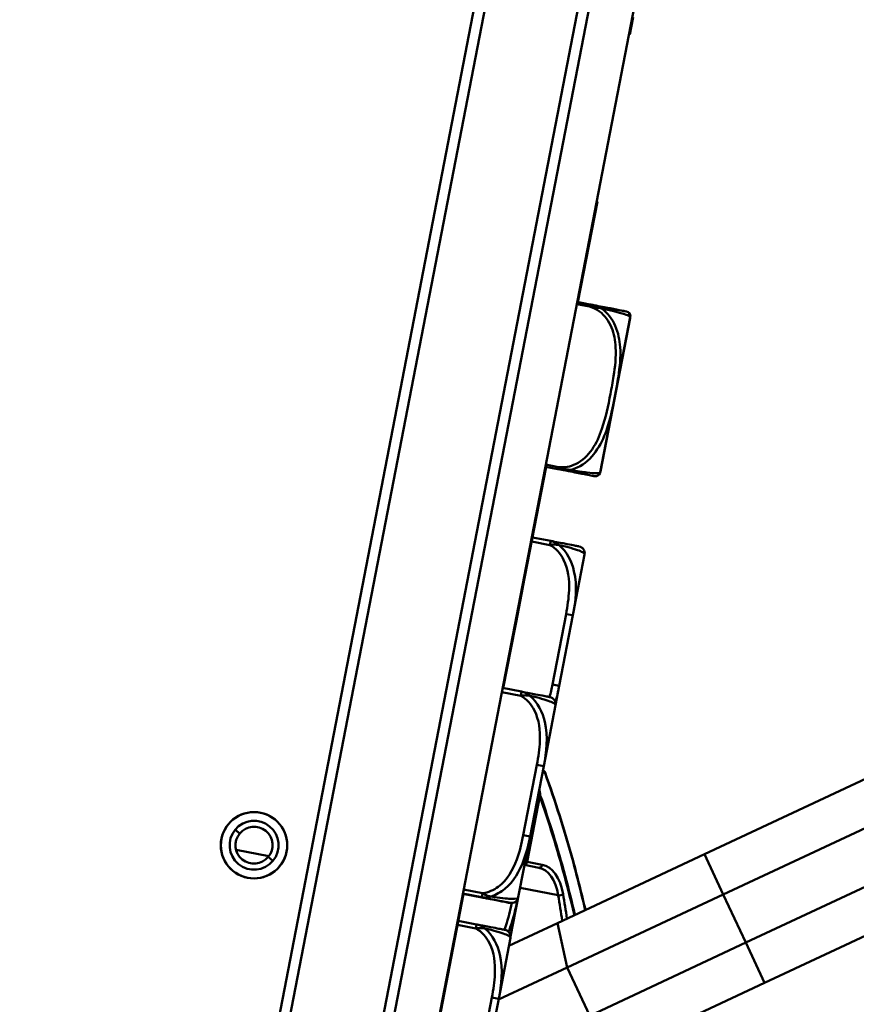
# Model space of a CAD drawing. Header units: inches. Extents: x 0.8 to 72.9, y -5.1 to 48.7.
# Tile 8 of 237: x 16.3 to 18.7, y 11 to 13.7. Entities that reach past the tile are written whole.
import ezdxf

# ---------------------------------------------------------------- set-up
doc = ezdxf.new("R2010")
doc.units = ezdxf.units.IN
doc.header["$MEASUREMENT"] = 0
for name, color, linetype, lineweight in [('Dimensions(ROSSANSI)', 7, 'Continuous', 25), ('Visible Edges(ROSSANSI)', 7, 'Continuous', 50), ('Visible Tangent Edges(ROSSANSI)', 7, 'Continuous', 50)]:
    doc.layers.add(name, color=color, linetype=linetype, lineweight=lineweight)
doc.styles.add('DEFAULT-ROSSANSI', font='arial.ttf')
doc.dimstyles.new('DEFAULT-ROSSANSI', dxfattribs={"dimtxt": 1, "dimasz": 0.098425, "dimexe": 0.125, "dimexo": 0.0625, "dimgap": 0.031496, "dimtad": 0, "dimtih": 1, "dimtoh": 1, "dimrnd": 1e-08, "dimzin": 0, "dimdsep": 46, "dimtxsty": 'DEFAULT-ROSSANSI', "dimcen": 0.09, "dimdle": 0.393701, "dimclrd": 7, "dimclre": 7, "dimclrt": 179, "dimadec": 0, "dimazin": 0, "dimtfac": 1, "dimtofl": 0, "dimtmove": 0, "dimatfit": 3, "dimfxl": 1, "dimtolj": 1, "dimtzin": 0, "dimlwd": 25, "dimlwe": 25, "dimarcsym": 0})

# ---------------------------------------------------------------- blocks, each defined once
blk = doc.blocks.new('*D6')
at = {"layer": 'Defpoints', "color": 0}
for p in [(14.5912, 23.6863), (11.2715, 7.8223), (16.4317, 7.8223)]:
    blk.add_point(p, dxfattribs=at)
at = {"layer": 'Dimensions(ROSSANSI)', "color": 7, "lineweight": 25}
for p, q in [((14.5287, 23.6863), (11.1465, 23.6863)), ((11.2715, 23.5879), (11.2715, 16.8785)), ((11.2715, 7.9208), (11.2715, 8.9022)), ((16.3692, 7.8223), (11.1465, 7.8223))]:
    blk.add_line(p, q, dxfattribs=at)
at = {"layer": 'Dimensions(ROSSANSI)', "color": 7}
for points in [[(11.2551, 23.5879), (11.2879, 23.5879), (11.2715, 23.6863)], [(11.2551, 7.9208), (11.2879, 7.9208), (11.2715, 7.8223)]]:
    blk.add_solid(points, dxfattribs=at)
at = {"layer": 'Dimensions(ROSSANSI)', "color": 179, "lineweight": 25, "insert": (10.6306, 8.9337), "char_height": 1, "attachment_point": 1, "rotation": 90, "style": 'DEFAULT-ROSSANSI'}
blk.add_mtext('\\A1;15.86 [402.9]', dxfattribs=at)
blk = doc.blocks.new('*D7')
at = {"layer": 'Defpoints', "color": 0}
for p in [(18.0183, 23.6826), (3.2881, 10.3653), (16.4317, 7.8223)]:
    blk.add_point(p, dxfattribs=at)
at = {"layer": 'Dimensions(ROSSANSI)', "color": 7, "lineweight": 25}
for p, q in [((17.9569, 23.6945), (6.1804, 25.9729)), ((6.2845, 25.8526), (4.9257, 18.8296)), ((3.3068, 10.4619), (4.6655, 17.4849)), ((16.3704, 7.8342), (3.1653, 10.3891))]:
    blk.add_line(p, q, dxfattribs=at)
at = {"layer": 'Dimensions(ROSSANSI)', "color": 7}
for points in [[(6.2684, 25.8557), (6.3006, 25.8494), (6.3032, 25.9492)], [(3.2907, 10.4651), (3.3229, 10.4588), (3.2881, 10.3653)]]:
    blk.add_solid(points, dxfattribs=at)
at = {"layer": 'Dimensions(ROSSANSI)', "color": 179, "lineweight": 25, "insert": (0.8389, 18.7981), "char_height": 1, "attachment_point": 1, "style": 'DEFAULT-ROSSANSI'}
blk.add_mtext('\\A1;15.87 [403.2]', dxfattribs=at)
blk = doc.blocks.new('*D9')
at = {"layer": 'Defpoints', "color": 0}
for p in [(20.9572, 23.5647), (16.7247, 7.3336), (21.5914, 5.2728)]:
    blk.add_point(p, dxfattribs=at)
at = {"layer": 'Dimensions(ROSSANSI)', "color": 7, "lineweight": 25}
for p, q in [((21.0148, 23.5403), (28.1781, 20.5071)), ((28.0246, 20.4652), (24.0396, 11.0543)), ((21.6298, 5.3634), (23.4702, 9.7096)), ((16.7823, 7.3092), (21.7065, 5.2241))]:
    blk.add_line(p, q, dxfattribs=at)
at = {"layer": 'Dimensions(ROSSANSI)', "color": 7}
for points in [[(28.0095, 20.4716), (28.0397, 20.4588), (28.063, 20.5558)], [(21.6147, 5.3698), (21.6449, 5.357), (21.5914, 5.2728)]]:
    blk.add_solid(points, dxfattribs=at)
at = {"layer": 'Dimensions(ROSSANSI)', "color": 179, "lineweight": 25, "insert": (19.7982, 11.0228), "char_height": 1, "attachment_point": 1, "style": 'DEFAULT-ROSSANSI'}
blk.add_mtext('\\A1;16.60 [421.6]', dxfattribs=at)
blk = doc.blocks.new('*D12')
at = {"layer": 'Defpoints', "color": 0}
for p in [(20.3257, 29.7563), (14.3874, 23.4825), (20.8786, 23.3789), (14.3874, 8.0496)]:
    blk.add_point(p, dxfattribs=at)
at = {"layer": 'Dimensions(ROSSANSI)', "color": 7, "lineweight": 25}
for p, q in [((14.3874, 23.545), (14.3874, 30.679)), ((20.9029, 23.4365), (23.2112, 28.8877))]:
    blk.add_line(p, q, dxfattribs=at)
for start, end in [(81.16585, 89.74941), (67.30059, 75.85919)]:
    blk.add_arc((14.3874, 8.0496), 22.5044, start, end, dxfattribs=at)
at = {"layer": 'Dimensions(ROSSANSI)', "color": 7}
for points in [[(14.4858, 30.5373), (14.4859, 30.5702), (14.3874, 30.554)], [(23.0782, 28.8259), (23.0654, 28.7957), (23.1625, 28.7726)]]:
    blk.add_solid(points, dxfattribs=at)
at = {"layer": 'Dimensions(ROSSANSI)', "color": 179, "lineweight": 25, "insert": (17.875, 30.6151), "char_height": 1, "attachment_point": 1, "style": 'DEFAULT-ROSSANSI'}
blk.add_mtext('\\A1;23°', dxfattribs=at)
blk = doc.blocks.new('*D13')
at = {"layer": 'Defpoints', "color": 0}
for p in [(14.3874, 23.4825), (16.8244, 7.5198), (15.55, 3.9989), (14.3874, -5.0762)]:
    blk.add_point(p, dxfattribs=at)
at = {"layer": 'Dimensions(ROSSANSI)', "color": 7, "lineweight": 25}
for p, q in [((14.3874, 23.42), (14.3874, 3.9481)), ((16.8126, 7.4584), (16.1016, 3.7838))]:
    blk.add_line(p, q, dxfattribs=at)
for start, end in [(90, 91.37691), (79.66637, 89.38363)]:
    blk.add_arc((14.3874, -5.0762), 9.1493, start, end, dxfattribs=at)
at = {"layer": 'Dimensions(ROSSANSI)', "color": 7}
for points in [[(14.4857, 4.0561), (14.4859, 4.0889), (14.3874, 4.0731)], [(16.0316, 3.9408), (16.0256, 3.9085), (16.1253, 3.9065)]]:
    blk.add_solid(points, dxfattribs=at)
at = {"layer": 'Dimensions(ROSSANSI)', "color": 179, "lineweight": 25, "insert": (12.2684, 4.498), "char_height": 1, "attachment_point": 1, "style": 'DEFAULT-ROSSANSI'}
blk.add_mtext('\\A1;11°', dxfattribs=at)

msp = doc.modelspace()

# ---------------------------------------------------------------- linework, layer by layer
at = {"layer": 'Visible Edges(ROSSANSI)'}
for p, q in [((16.7017, 7.5436), (18.9287, 19.0541)), ((16.8244, 7.5198), (19.0514, 19.0304)), ((18.5949, 19.0028), (16.7596, 9.5167)), ((16.7947, 9.5405), (18.6186, 18.9676)), ((18.8719, 18.9186), (17.048, 9.4915)), ((18.0219, 13.6983), (18.0314, 13.7474)), ((18.0199, 13.6987), (18.0219, 13.6983)), ((17.9307, 13.2273), (17.8759, 12.9439)), ((17.9287, 13.2276), (17.9307, 13.2273)), ((17.9091, 12.9369), (17.8738, 12.9437)), ((17.9093, 12.9374), (17.8739, 12.9443)), ((17.9394, 12.4666), (18.0229, 12.8981)), ((18.0229, 12.8981), (18.023, 12.8986)), ((17.786, 12.4795), (17.7206, 12.1411)), ((17.7841, 12.4799), (17.8194, 12.4731)), ((17.799, 12.2705), (17.7475, 12.2805)), ((17.8614, 12.0608), (17.8945, 12.232)), ((17.7204, 12.14), (17.7014, 12.0418)), ((17.7184, 12.1404), (17.7204, 12.14)), ((17.7185, 12.141), (17.7205, 12.1406)), ((17.7185, 12.1409), (17.7205, 12.1405)), ((17.7186, 12.1415), (17.7206, 12.1411)), ((17.823, 11.8621), (17.8614, 12.0608)), ((17.6986, 12.0274), (17.6653, 11.8556)), ((17.6966, 12.0278), (17.6986, 12.0274)), ((17.7014, 12.0418), (17.6986, 12.0274)), ((17.6994, 12.0422), (17.7014, 12.0418)), ((17.7168, 11.8456), (17.6634, 11.856)), ((17.8123, 11.8071), (17.823, 11.8621)), ((17.7792, 11.6358), (17.8123, 11.8071)), ((17.7407, 11.4372), (17.7792, 11.6358)), ((18.2329, 11.3871), (18.7032, 11.6069)), ((18.2858, 11.2739), (18.7561, 11.4937)), ((17.7076, 11.2659), (17.7407, 11.4372)), ((17.0043, 11.382), (16.9117, 11.3999)), ((17.004, 11.3815), (16.9118, 11.3993)), ((18.2329, 11.3871), (17.8181, 11.1932)), ((17.7252, 11.3569), (17.765, 11.3492)), ((18.3493, 11.138), (18.8196, 11.3578)), ((17.553, 11.2752), (17.3918, 10.4418)), ((17.5511, 11.2756), (17.6045, 11.2653)), ((17.5512, 11.2762), (17.6046, 11.2658)), ((18.2858, 11.2739), (17.8454, 11.068)), ((17.6857, 11.1555), (17.7062, 11.2612)), ((17.7075, 11.2654), (17.7076, 11.2659)), ((18.4023, 11.0247), (18.8725, 11.2445)), ((17.5899, 11.1896), (17.5384, 11.1995)), ((17.6812, 11.1292), (17.8181, 11.1932)), ((17.6522, 10.9798), (17.6854, 11.1511)), ((18.3493, 11.138), (17.9089, 10.9321)), ((17.6518, 10.9775), (17.8454, 11.068)), ((18.4023, 11.0247), (17.9875, 10.8309)), ((17.6138, 10.7812), (17.6522, 10.9798))]:
    msp.add_line(p, q, dxfattribs=at)
msp.add_circle((16.9622, 11.4126), 0.0937, dxfattribs=at)
for centre, radius, start, end in [((18.0097, 12.9034), 0.0138, 355.5035, 79.05), ((18.0098, 12.904), 0.0138, 355.5035, 79.05), ((17.9939, 12.9037), 0.0295, 349.05, 354.922), ((17.994, 12.9042), 0.0295, 349.05, 354.922), ((17.8998, 12.9121), 0.124, 354.922, 355.5035), ((17.8999, 12.9126), 0.124, 354.922, 355.5035), ((17.82, 12.4996), 0.124, 342.5965, 343.178), ((17.9104, 12.4723), 0.0295, 343.178, 349.05), ((17.9252, 12.4666), 0.0138, 259.05, 342.5965), ((17.8752, 12.2358), 0.0197, 349.05, 79.05), ((17.793, 11.8108), 0.0197, 349.05, 79.05), ((17.7735, 11.6145), 0.01, 19.8373, 49.6816), ((16.9622, 11.4126), 0.0935, 320.5429, 140.5429), ((16.9622, 11.4126), 0.0935, 140.5429, 320.5429), ((16.9622, 11.4126), 0.069, 320.5429, 140.5429), ((16.9622, 11.4126), 0.0521, 320.5429, 140.5429), ((16.9622, 11.4126), 0.069, 140.5429, 320.5429), ((16.9622, 11.4126), 0.0521, 140.5429, 320.5429), ((17.6882, 11.2691), 0.0197, 259.05, 349.05), ((17.6883, 11.2697), 0.0197, 259.05, 349.05), ((17.666, 11.1548), 0.0197, 349.05, 79.05)]:
    msp.add_arc(centre, radius, start, end, dxfattribs=at)
for points, knots in [([(18.0123, 12.9169), (18.0122, 12.917), (18.0121, 12.917), (18.0076, 12.9179), (18.0019, 12.9189), (17.988, 12.9216), (17.9546, 12.9281), (17.9414, 12.9307), (17.9255, 12.9337), (17.9091, 12.9369)], [1.0315402, 1.0315402, 1.0315402, 1.0315402, 1.2894252, 1.2894252, 1.2894252, 1.6107738, 1.6107738, 1.6107738, 1.7373496, 1.7373496, 1.7373496, 1.7373496]), ([(18.0124, 12.9175), (18.0123, 12.9175), (18.0122, 12.9175), (18.0077, 12.9184), (18.002, 12.9195), (17.9881, 12.9222), (17.9547, 12.9286), (17.9415, 12.9312), (17.9256, 12.9343), (17.9093, 12.9374)], [1.0315402, 1.0315402, 1.0315402, 1.0315402, 1.2894252, 1.2894252, 1.2894252, 1.6107738, 1.6107738, 1.6107738, 1.7373496, 1.7373496, 1.7373496, 1.7373496]), ([(17.8194, 12.4731), (17.8296, 12.4711), (17.8398, 12.4691), (17.849, 12.4673), (17.8661, 12.464), (17.8802, 12.4613), (17.8906, 12.4593), (17.9009, 12.4573), (17.9077, 12.456), (17.9123, 12.4551), (17.9187, 12.4538), (17.9208, 12.4534), (17.9218, 12.4533), (17.9224, 12.4531), (17.9225, 12.4531), (17.9225, 12.4531)], [0.3257308, 0.3257308, 0.3257308, 0.3257308, 0.4047738, 0.4047738, 0.4047738, 0.5505317, 0.5505317, 0.5505317, 0.6962896, 0.6962896, 0.6962896, 0.9025977, 0.9025977, 0.9025977, 1.0315402, 1.0315402, 1.0315402, 1.0315402]), ([(17.8789, 12.2551), (17.8786, 12.2552), (17.878, 12.2553), (17.8742, 12.256), (17.8691, 12.257), (17.8589, 12.259), (17.8383, 12.263), (17.8276, 12.265), (17.8142, 12.2676), (17.799, 12.2705)], [0.2569537, 0.2569537, 0.2569537, 0.2569537, 0.4371919, 0.4371919, 0.4371919, 0.6739428, 0.6739428, 0.6739428, 0.7963818, 0.7963818, 0.7963818, 0.7963818]), ([(17.7967, 11.8302), (17.7964, 11.8302), (17.7958, 11.8303), (17.792, 11.8311), (17.7869, 11.8321), (17.7766, 11.834), (17.756, 11.838), (17.7454, 11.8401), (17.732, 11.8427), (17.7168, 11.8456)], [0.2569537, 0.2569537, 0.2569537, 0.2569537, 0.4371919, 0.4371919, 0.4371919, 0.6739428, 0.6739428, 0.6739428, 0.7963818, 0.7963818, 0.7963818, 0.7963818]), ([(17.8968, 11.23), (17.886, 11.277), (17.8744, 11.3231), (17.8383, 11.4547), (17.8118, 11.5378), (17.7829, 11.6179)], [8.863599, 8.863599, 8.863599, 8.863599, 9.290097, 9.290097, 10.101724, 10.101724, 10.101724, 10.101724]), ([(17.6045, 11.2653), (17.6224, 11.2618), (17.6379, 11.2588), (17.6494, 11.2566), (17.6671, 11.2532), (17.6759, 11.2515), (17.6803, 11.2506), (17.6836, 11.25), (17.6841, 11.2499), (17.6844, 11.2498)], [-0.7968224, -0.7968224, -0.7968224, -0.7968224, -0.6514613, -0.6514613, -0.6514613, -0.427691, -0.427691, -0.427691, -0.2569517, -0.2569517, -0.2569517, -0.2569517]), ([(17.6046, 11.2658), (17.6225, 11.2624), (17.6381, 11.2594), (17.6495, 11.2571), (17.6672, 11.2537), (17.676, 11.252), (17.6804, 11.2512), (17.6837, 11.2505), (17.6842, 11.2504), (17.6845, 11.2504)], [-0.7968224, -0.7968224, -0.7968224, -0.7968224, -0.6514613, -0.6514613, -0.6514613, -0.427691, -0.427691, -0.427691, -0.2569517, -0.2569517, -0.2569517, -0.2569517]), ([(17.6698, 11.1741), (17.6694, 11.1742), (17.6689, 11.1743), (17.665, 11.175), (17.66, 11.176), (17.6497, 11.178), (17.6291, 11.182), (17.6185, 11.1841), (17.605, 11.1867), (17.5899, 11.1896)], [0.2569537, 0.2569537, 0.2569537, 0.2569537, 0.4371919, 0.4371919, 0.4371919, 0.6739428, 0.6739428, 0.6739428, 0.7963818, 0.7963818, 0.7963818, 0.7963818])]:
    msp.add_open_spline(points, degree=3, knots=knots, dxfattribs=at)
for points, degree in [([(17.7205, 12.1405), (17.7204, 12.1405), (17.7204, 12.1404)], 2), ([(17.7204, 12.1404), (17.7204, 12.1402), (17.7204, 12.14)], 2), ([(17.7206, 12.1411), (17.7205, 12.1409), (17.7205, 12.1406)], 2), ([(17.7205, 12.1406), (17.7205, 12.1406), (17.7205, 12.1405)], 2), ([(17.78, 11.6222), (17.779, 11.623), (17.778, 11.6238), (17.777, 11.6247)], 3)]:
    msp.add_open_spline(points, degree=degree, dxfattribs=at)
at = {"layer": 'Visible Tangent Edges(ROSSANSI)'}
for p, q in [((17.8727, 12.9379), (17.908, 12.9311)), ((17.908, 12.9311), (17.9091, 12.9369)), ((17.9091, 12.9369), (17.9093, 12.9374)), ((17.9387, 12.4637), (18.0233, 12.9011)), ((18.0233, 12.9011), (18.0234, 12.9016)), ((17.8205, 12.4789), (17.7852, 12.4857)), ((17.8194, 12.4731), (17.8205, 12.4789)), ((17.7967, 12.259), (17.799, 12.2705)), ((17.7453, 12.2689), (17.7967, 12.259)), ((17.7185, 12.1408), (17.7204, 12.1404)), ((17.8421, 12.0645), (17.8036, 11.8659)), ((17.8421, 12.0645), (17.8614, 12.0608)), ((17.8036, 11.8659), (17.823, 11.8621)), ((17.6611, 11.8444), (17.7145, 11.834)), ((17.7145, 11.834), (17.7168, 11.8456)), ((17.7598, 11.6396), (17.7214, 11.441)), ((17.7598, 11.6396), (17.7792, 11.6358)), ((17.7648, 11.5512), (17.7291, 11.3664)), ((17.7326, 11.3657), (17.7684, 11.5505)), ((17.7684, 11.5505), (17.7648, 11.5512)), ((16.922, 11.4457), (16.9089, 11.4565)), ((17.7214, 11.441), (17.7407, 11.4372)), ((18.2329, 11.3871), (18.2858, 11.2739)), ((17.0155, 11.3688), (17.0024, 11.3795)), ((17.7291, 11.3664), (17.7271, 11.3668)), ((17.7291, 11.3664), (17.7326, 11.3657)), ((17.7751, 11.3575), (17.7326, 11.3657)), ((17.6068, 11.2774), (17.5534, 11.2878)), ((17.6046, 11.2658), (17.6068, 11.2774)), ((17.8201, 11.2714), (17.7127, 11.2921)), ((18.2858, 11.2739), (18.3493, 11.138)), ((17.6045, 11.2653), (17.6046, 11.2658)), ((17.6857, 11.1561), (17.7059, 11.2606)), ((17.5362, 11.188), (17.5876, 11.178)), ((17.5876, 11.178), (17.5899, 11.1896)), ((17.8181, 11.1932), (17.8454, 11.068)), ((18.3493, 11.138), (18.4023, 11.0247)), ((17.8454, 11.068), (17.9089, 10.9321)), ((17.6329, 10.9835), (17.6042, 10.8349)), ((17.6329, 10.9835), (17.6522, 10.9798))]:
    msp.add_line(p, q, dxfattribs=at)
for centre, major_axis, ratio, start_param, end_param in [((17.7735, 11.6145), (0.00647, 0.00762), 0.90902, 5.472256, 6.283185), ((17.7735, 11.6145), (0.00941, 0.00339), 0.603716, 5.894502, 6.283185), ((17.7602, 11.5521), (0.00988, 0.00154), 0.178388, 5.172401, 5.975275), ((17.7602, 11.5521), (0.00944, 0.00329), 0.60209, 5.515127, 5.900415), ((17.7245, 11.3673), (-0.0019, -0.00982), 0.83205, 0.331285, 1.570796), ((17.7245, 11.3673), (-0.0019, -0.00982), 0.471858, 0.610825, 1.570796), ((17.7669, 11.3591), (-0.0019, -0.00982), 0.83205, 0, 1.570796), ((17.7447, 11.2004), (0.0304, 0.1571), 0.5547, 5.306788, 6.283185), ((17.7365, 11.202), (0.0285, 0.1473), 0.5547, 5.306788, 6.283185), ((17.8257, 11.276), (0.00986, 0.00167), 0.465957, 4.0348, 5.605596), ((16.4543, 10.1384), (-0.4653, -2.4049), 0.5547, 2.131845, 2.165195), ((16.4625, 10.1368), (0.4672, 2.4148), 0.5547, 5.275023, 5.306788)]:
    msp.add_ellipse(centre, major_axis=major_axis, ratio=ratio, start_param=start_param, end_param=end_param, dxfattribs=at)
for points, knots in [([(17.9425, 12.9258), (17.9407, 12.927), (17.9388, 12.928), (17.9346, 12.9299), (17.9323, 12.9309), (17.9287, 12.9322), (17.9272, 12.9326), (17.9251, 12.9333), (17.9244, 12.9335), (17.9226, 12.934), (17.9215, 12.9343), (17.9186, 12.935), (17.9168, 12.9354), (17.913, 12.9361), (17.9111, 12.9365), (17.9091, 12.9369)], [-0.00026741, -0.00026741, -0.00026741, -0.00026741, 0.01456352, 0.01456352, 0.03151317, 0.03151317, 0.04210669, 0.04210669, 0.04740346, 0.04740346, 0.05587828, 0.05587828, 0.06943799, 0.06943799, 0.0844808, 0.0844808, 0.0844808, 0.0844808]), ([(17.9254, 12.9337), (17.9249, 12.9339), (17.9244, 12.9341), (17.9227, 12.9345), (17.9216, 12.9348), (17.9187, 12.9355), (17.9169, 12.9359), (17.9131, 12.9367), (17.9112, 12.9371), (17.9093, 12.9374)], [0.04339518, 0.04339518, 0.04339518, 0.04339518, 0.04740346, 0.04740346, 0.05587828, 0.05587828, 0.06943799, 0.06943799, 0.0844808, 0.0844808, 0.0844808, 0.0844808]), ([(17.908, 12.9311), (17.9181, 12.9285), (17.9278, 12.9239), (17.9362, 12.9178), (17.9517, 12.9065), (17.9632, 12.8901), (17.9705, 12.8723), (17.9778, 12.8544), (17.9811, 12.8353), (17.9821, 12.8161), (17.9835, 12.789), (17.9804, 12.7618), (17.9763, 12.735), (17.9737, 12.7183), (17.9706, 12.7016), (17.9674, 12.685), (17.961, 12.6518), (17.9543, 12.6186), (17.9434, 12.5864), (17.9298, 12.5462), (17.9076, 12.5058), (17.8693, 12.4872), (17.8542, 12.4798), (17.837, 12.4766), (17.8205, 12.4789)], [0.325731, 0.325731, 0.325731, 0.325731, 0.404774, 0.404774, 0.404774, 0.550532, 0.550532, 0.550532, 0.69629, 0.69629, 0.69629, 0.902598, 0.902598, 0.902598, 1.03154, 1.03154, 1.03154, 1.289425, 1.289425, 1.289425, 1.610774, 1.610774, 1.610774, 1.73735, 1.73735, 1.73735, 1.73735]), ([(17.8545, 12.4709), (17.8612, 12.4725), (17.8677, 12.4748), (17.8739, 12.4777), (17.9168, 12.4975), (17.9413, 12.5406), (17.9559, 12.5821), (17.9676, 12.6154), (17.9744, 12.649), (17.9809, 12.6824), (17.9841, 12.6992), (17.9871, 12.7159), (17.9897, 12.7329), (17.9938, 12.7601), (17.9968, 12.7882), (17.9949, 12.8168), (17.9935, 12.8369), (17.9895, 12.8574), (17.9811, 12.8766), (17.9728, 12.8957), (17.9599, 12.9135), (17.9425, 12.9258)], [-1.657319, -1.657319, -1.657319, -1.657319, -1.610774, -1.610774, -1.610774, -1.289425, -1.289425, -1.289425, -1.03154, -1.03154, -1.03154, -0.902598, -0.902598, -0.902598, -0.69629, -0.69629, -0.69629, -0.550532, -0.550532, -0.550532, -0.405761, -0.405761, -0.405761, -0.405761]), ([(17.908, 12.9311), (17.91, 12.9308), (17.912, 12.9306), (17.9158, 12.9301), (17.9176, 12.93), (17.9206, 12.9296), (17.9217, 12.9295), (17.9236, 12.9293), (17.9244, 12.9292), (17.9265, 12.929), (17.928, 12.9288), (17.9318, 12.9282), (17.9342, 12.9278), (17.9385, 12.9269), (17.9406, 12.9264), (17.9425, 12.9258)], [-0.0844808, -0.0844808, -0.0844808, -0.0844808, -0.06943799, -0.06943799, -0.05587828, -0.05587828, -0.04740346, -0.04740346, -0.04210669, -0.04210669, -0.03151317, -0.03151317, -0.01456352, -0.01456352, 0.00026741, 0.00026741, 0.00026741, 0.00026741]), ([(17.9425, 12.9258), (17.9486, 12.9245), (17.9544, 12.9233), (17.9599, 12.922), (17.9973, 12.9137), (18.0125, 12.9086), (18.0185, 12.9057), (18.0234, 12.9034), (18.0234, 12.9023), (18.0234, 12.9023)], [-1.6573193, -1.6573193, -1.6573193, -1.6573193, -1.6107738, -1.6107738, -1.6107738, -1.2894252, -1.2894252, -1.2894252, -1.0315402, -1.0315402, -1.0315402, -1.0315402]), ([(17.8194, 12.4731), (17.8213, 12.4727), (17.8233, 12.4723), (17.8271, 12.4716), (17.8289, 12.4713), (17.8318, 12.4709), (17.833, 12.4708), (17.8349, 12.4705), (17.8356, 12.4705), (17.8378, 12.4703), (17.8393, 12.4702), (17.8432, 12.47), (17.8456, 12.47), (17.8502, 12.4703), (17.8524, 12.4705), (17.8545, 12.4709)], [-0.0844808, -0.0844808, -0.0844808, -0.0844808, -0.06943799, -0.06943799, -0.05587828, -0.05587828, -0.04740346, -0.04740346, -0.04210669, -0.04210669, -0.03151317, -0.03151317, -0.01456352, -0.01456352, 0.00026741, 0.00026741, 0.00026741, 0.00026741]), ([(17.8545, 12.4709), (17.8525, 12.4711), (17.8504, 12.4714), (17.846, 12.4721), (17.8437, 12.4726), (17.8399, 12.4735), (17.8385, 12.4739), (17.8364, 12.4745), (17.8357, 12.4747), (17.8338, 12.4752), (17.8327, 12.4755), (17.8298, 12.4764), (17.8281, 12.4769), (17.8244, 12.4779), (17.8225, 12.4784), (17.8205, 12.4789)], [-0.00026741, -0.00026741, -0.00026741, -0.00026741, 0.01456352, 0.01456352, 0.03151317, 0.03151317, 0.04210669, 0.04210669, 0.04740346, 0.04740346, 0.05587828, 0.05587828, 0.06943799, 0.06943799, 0.0844808, 0.0844808, 0.0844808, 0.0844808]), ([(17.9383, 12.4625), (17.9383, 12.4625), (17.9381, 12.4623), (17.9373, 12.462), (17.9361, 12.4616), (17.9335, 12.4609), (17.9261, 12.4612), (17.9208, 12.4613), (17.913, 12.462), (17.9012, 12.4635), (17.8895, 12.4651), (17.8736, 12.4675), (17.8545, 12.4709)], [-1.0315402, -1.0315402, -1.0315402, -1.0315402, -0.9025977, -0.9025977, -0.9025977, -0.6962896, -0.6962896, -0.6962896, -0.5505317, -0.5505317, -0.5505317, -0.4057611, -0.4057611, -0.4057611, -0.4057611]), ([(17.8224, 12.259), (17.8211, 12.2601), (17.8198, 12.2612), (17.817, 12.2632), (17.8154, 12.2642), (17.8129, 12.2656), (17.8119, 12.2661), (17.8104, 12.2668), (17.8099, 12.267), (17.8086, 12.2676), (17.8078, 12.2679), (17.8057, 12.2687), (17.8045, 12.2692), (17.8018, 12.2699), (17.8004, 12.2703), (17.799, 12.2705)], [-0.00023197, -0.00023197, -0.00023197, -0.00023197, 0.00913095, 0.00913095, 0.01983142, 0.01983142, 0.02651922, 0.02651922, 0.02986312, 0.02986312, 0.03521335, 0.03521335, 0.04377373, 0.04377373, 0.0532704, 0.0532704, 0.0532704, 0.0532704]), ([(17.7967, 12.259), (17.7982, 12.2592), (17.7997, 12.2594), (17.8026, 12.2598), (17.804, 12.2599), (17.8063, 12.2601), (17.8071, 12.2601), (17.8086, 12.2601), (17.8091, 12.2602), (17.8107, 12.2602), (17.8118, 12.2602), (17.8146, 12.2601), (17.8163, 12.2599), (17.8195, 12.2596), (17.821, 12.2593), (17.8224, 12.259)], [-0.0532704, -0.0532704, -0.0532704, -0.0532704, -0.04377373, -0.04377373, -0.03521335, -0.03521335, -0.02986312, -0.02986312, -0.02651922, -0.02651922, -0.01983142, -0.01983142, -0.00913095, -0.00913095, 0.00023197, 0.00023197, 0.00023197, 0.00023197]), ([(17.7967, 12.259), (17.8136, 12.2499), (17.8267, 12.2346), (17.8353, 12.2174), (17.8486, 12.191), (17.8518, 12.1607), (17.8507, 12.1313), (17.8498, 12.1089), (17.8463, 12.0865), (17.8421, 12.0645)], [-0.7968224, -0.7968224, -0.7968224, -0.7968224, -0.6514613, -0.6514613, -0.6514613, -0.427691, -0.427691, -0.427691, -0.2569517, -0.2569517, -0.2569517, -0.2569517]), ([(17.8224, 12.259), (17.835, 12.2561), (17.8465, 12.2532), (17.8757, 12.245), (17.8857, 12.2408), (17.8941, 12.2352), (17.8951, 12.2333), (17.8945, 12.232)], [-0.7478145, -0.7478145, -0.7478145, -0.7478145, -0.6493253, -0.6493253, -0.427691, -0.427691, -0.2569537, -0.2569537, -0.2569537, -0.2569537]), ([(17.8614, 12.0608), (17.8692, 12.1005), (17.8745, 12.1426), (17.8583, 12.2126), (17.8449, 12.2401), (17.8224, 12.259)], [0.2569517, 0.2569517, 0.2569517, 0.2569517, 0.5559983, 0.5559983, 0.7482818, 0.7482818, 0.7482818, 0.7482818]), ([(17.7145, 11.834), (17.716, 11.8343), (17.7175, 11.8345), (17.7204, 11.8348), (17.7218, 11.835), (17.7241, 11.8351), (17.7249, 11.8352), (17.7263, 11.8352), (17.7269, 11.8352), (17.7285, 11.8353), (17.7296, 11.8352), (17.7324, 11.8351), (17.7341, 11.835), (17.7373, 11.8346), (17.7388, 11.8344), (17.7402, 11.8341)], [-0.0532704, -0.0532704, -0.0532704, -0.0532704, -0.04377373, -0.04377373, -0.03521335, -0.03521335, -0.02986312, -0.02986312, -0.02651922, -0.02651922, -0.01983142, -0.01983142, -0.00913095, -0.00913095, 0.00023197, 0.00023197, 0.00023197, 0.00023197]), ([(17.7145, 11.834), (17.7314, 11.8249), (17.7445, 11.8097), (17.7531, 11.7925), (17.7663, 11.7661), (17.7696, 11.7358), (17.7685, 11.7064), (17.7676, 11.684), (17.7641, 11.6616), (17.7598, 11.6396)], [-0.7968224, -0.7968224, -0.7968224, -0.7968224, -0.6514613, -0.6514613, -0.6514613, -0.427691, -0.427691, -0.427691, -0.2569517, -0.2569517, -0.2569517, -0.2569517]), ([(17.7402, 11.8341), (17.7389, 11.8352), (17.7376, 11.8362), (17.7348, 11.8383), (17.7332, 11.8392), (17.7306, 11.8407), (17.7297, 11.8412), (17.7282, 11.8419), (17.7277, 11.8421), (17.7264, 11.8427), (17.7256, 11.843), (17.7235, 11.8438), (17.7222, 11.8442), (17.7196, 11.845), (17.7182, 11.8454), (17.7168, 11.8456)], [-0.00023197, -0.00023197, -0.00023197, -0.00023197, 0.00913095, 0.00913095, 0.01983142, 0.01983142, 0.02651922, 0.02651922, 0.02986312, 0.02986312, 0.03521335, 0.03521335, 0.04377373, 0.04377373, 0.0532704, 0.0532704, 0.0532704, 0.0532704]), ([(17.7402, 11.8341), (17.7528, 11.8312), (17.7643, 11.8283), (17.7935, 11.8201), (17.8035, 11.8159), (17.8119, 11.8103), (17.8129, 11.8084), (17.8123, 11.8071)], [-0.7478145, -0.7478145, -0.7478145, -0.7478145, -0.6493253, -0.6493253, -0.427691, -0.427691, -0.2569537, -0.2569537, -0.2569537, -0.2569537]), ([(17.7792, 11.6358), (17.787, 11.6755), (17.7923, 11.7177), (17.7761, 11.7877), (17.7627, 11.8151), (17.7402, 11.8341)], [0.2569517, 0.2569517, 0.2569517, 0.2569517, 0.5559983, 0.5559983, 0.7482818, 0.7482818, 0.7482818, 0.7482818]), ([(17.7763, 11.6212), (17.7765, 11.621), (17.7768, 11.6208), (17.779, 11.6189), (17.781, 11.6172), (17.783, 11.6155)], [-0.06220377, -0.06220377, -0.06220377, -0.06220377, -0.05706073, -0.05706073, -0.00912185, -0.00912185, -0.00912185, -0.00912185]), ([(17.783, 11.6155), (17.8118, 11.5355), (17.8383, 11.4525), (17.8741, 11.3217), (17.8856, 11.2761), (17.8962, 11.2297)], [-10.101724, -10.101724, -10.101724, -10.101724, -9.290097, -9.290097, -8.868448, -8.868448, -8.868448, -8.868448]), ([(17.7697, 11.5531), (17.7688, 11.5592), (17.7678, 11.5653), (17.7668, 11.5715), (17.7668, 11.5716), (17.7668, 11.5718)], [-0.24827725, -0.24827725, -0.24827725, -0.24827725, -0.20037779, -0.20037779, -0.19947854, -0.19947854, -0.19947854, -0.19947854]), ([(17.7684, 11.5505), (17.7939, 11.4775), (17.8173, 11.4019), (17.848, 11.2882), (17.8571, 11.2521), (17.8656, 11.2154)], [0.216985, 0.216985, 0.216985, 0.216985, 0.955261, 0.955261, 1.291452, 1.291452, 1.291452, 1.291452]), ([(17.8673, 11.2162), (17.8586, 11.2533), (17.8495, 11.2899), (17.8187, 11.4042), (17.7952, 11.4799), (17.7697, 11.5531)], [-1.295057, -1.295057, -1.295057, -1.295057, -0.955261, -0.955261, -0.216985, -0.216985, -0.216985, -0.216985]), ([(17.7214, 11.441), (17.7169, 11.4177), (17.7115, 11.3943), (17.7032, 11.3722), (17.6923, 11.343), (17.6762, 11.3147), (17.6511, 11.2958), (17.6382, 11.2861), (17.623, 11.2793), (17.6068, 11.2774)], [0.2569537, 0.2569537, 0.2569537, 0.2569537, 0.4371919, 0.4371919, 0.4371919, 0.6739428, 0.6739428, 0.6739428, 0.7963818, 0.7963818, 0.7963818, 0.7963818]), ([(17.6306, 11.2678), (17.6447, 11.2728), (17.6583, 11.2804), (17.695, 11.311), (17.7115, 11.3402), (17.7309, 11.3917), (17.7366, 11.4142), (17.7407, 11.4372)], [-0.7478145, -0.7478145, -0.7478145, -0.7478145, -0.6493253, -0.6493253, -0.427691, -0.427691, -0.2569537, -0.2569537, -0.2569537, -0.2569537]), ([(17.6306, 11.2678), (17.6292, 11.268), (17.6277, 11.2684), (17.6247, 11.2692), (17.623, 11.2697), (17.6204, 11.2707), (17.6194, 11.2711), (17.6179, 11.2717), (17.6174, 11.2719), (17.6161, 11.2725), (17.6153, 11.2729), (17.6132, 11.2738), (17.612, 11.2745), (17.6094, 11.2759), (17.6081, 11.2766), (17.6068, 11.2774)], [-0.00023197, -0.00023197, -0.00023197, -0.00023197, 0.00913095, 0.00913095, 0.01983142, 0.01983142, 0.02651922, 0.02651922, 0.02986312, 0.02986312, 0.03521335, 0.03521335, 0.04377373, 0.04377373, 0.0532704, 0.0532704, 0.0532704, 0.0532704]), ([(17.6045, 11.2653), (17.6059, 11.265), (17.6073, 11.2648), (17.6097, 11.2646), (17.6107, 11.2645), (17.6116, 11.2645)], [-0.0532704, -0.0532704, -0.0532704, -0.0532704, -0.04377373, -0.04377373, -0.03761135, -0.03761135, -0.03761135, -0.03761135]), ([(17.6046, 11.2658), (17.606, 11.2656), (17.6074, 11.2653), (17.6102, 11.2651), (17.6115, 11.265), (17.6137, 11.265), (17.6146, 11.265), (17.616, 11.265), (17.6166, 11.265), (17.6182, 11.2651), (17.6193, 11.2652), (17.6222, 11.2656), (17.624, 11.266), (17.6274, 11.2668), (17.629, 11.2672), (17.6306, 11.2678)], [-0.0532704, -0.0532704, -0.0532704, -0.0532704, -0.04377373, -0.04377373, -0.03521335, -0.03521335, -0.02986312, -0.02986312, -0.02651922, -0.02651922, -0.01983142, -0.01983142, -0.00913095, -0.00913095, 0.00023197, 0.00023197, 0.00023197, 0.00023197]), ([(17.7076, 11.2659), (17.7073, 11.2636), (17.7039, 11.2609), (17.6744, 11.2619), (17.656, 11.2638), (17.6306, 11.2678)], [0.2569517, 0.2569517, 0.2569517, 0.2569517, 0.5559983, 0.5559983, 0.7482818, 0.7482818, 0.7482818, 0.7482818]), ([(17.6894, 11.2495), (17.6848, 11.228), (17.6795, 11.2066), (17.6724, 11.1857), (17.6711, 11.1819), (17.6698, 11.1781), (17.6683, 11.1743)], [1.1219038, 1.1219038, 1.1219038, 1.1219038, 1.2894252, 1.2894252, 1.2894252, 1.3197608, 1.3197608, 1.3197608, 1.3197608]), ([(17.6801, 11.1685), (17.6818, 11.1728), (17.6834, 11.1772), (17.6849, 11.1815), (17.6941, 11.2075), (17.7002, 11.2336), (17.7055, 11.2597)], [-1.3228141, -1.3228141, -1.3228141, -1.3228141, -1.2894252, -1.2894252, -1.2894252, -1.0882353, -1.0882353, -1.0882353, -1.0882353]), ([(17.6132, 11.1781), (17.612, 11.1792), (17.6107, 11.1802), (17.6078, 11.1822), (17.6063, 11.1832), (17.6037, 11.1846), (17.6027, 11.1852), (17.6012, 11.1859), (17.6008, 11.1861), (17.5995, 11.1867), (17.5987, 11.187), (17.5966, 11.1878), (17.5953, 11.1882), (17.5926, 11.189), (17.5912, 11.1893), (17.5899, 11.1896)], [-0.00023197, -0.00023197, -0.00023197, -0.00023197, 0.00913095, 0.00913095, 0.01983142, 0.01983142, 0.02651922, 0.02651922, 0.02986312, 0.02986312, 0.03521335, 0.03521335, 0.04377373, 0.04377373, 0.0532704, 0.0532704, 0.0532704, 0.0532704]), ([(17.5876, 11.178), (17.5891, 11.1783), (17.5906, 11.1785), (17.5935, 11.1788), (17.5949, 11.1789), (17.5971, 11.1791), (17.598, 11.1791), (17.5994, 11.1792), (17.6, 11.1792), (17.6016, 11.1792), (17.6027, 11.1792), (17.6055, 11.1791), (17.6072, 11.179), (17.6104, 11.1786), (17.6118, 11.1784), (17.6132, 11.1781)], [-0.0532704, -0.0532704, -0.0532704, -0.0532704, -0.04377373, -0.04377373, -0.03521335, -0.03521335, -0.02986312, -0.02986312, -0.02651922, -0.02651922, -0.01983142, -0.01983142, -0.00913095, -0.00913095, 0.00023197, 0.00023197, 0.00023197, 0.00023197]), ([(17.5876, 11.178), (17.6045, 11.1689), (17.6176, 11.1536), (17.6262, 11.1365), (17.6394, 11.1101), (17.6427, 11.0798), (17.6415, 11.0504), (17.6407, 11.0279), (17.6372, 11.0055), (17.6329, 10.9835)], [-0.7968224, -0.7968224, -0.7968224, -0.7968224, -0.6514613, -0.6514613, -0.6514613, -0.427691, -0.427691, -0.427691, -0.2569517, -0.2569517, -0.2569517, -0.2569517]), ([(17.6132, 11.1781), (17.6259, 11.1752), (17.6374, 11.1723), (17.6665, 11.1641), (17.6766, 11.1598), (17.685, 11.1542), (17.686, 11.1524), (17.6854, 11.1511)], [-0.7478145, -0.7478145, -0.7478145, -0.7478145, -0.6493253, -0.6493253, -0.427691, -0.427691, -0.2569537, -0.2569537, -0.2569537, -0.2569537]), ([(17.6522, 10.9798), (17.6601, 11.0195), (17.6653, 11.0616), (17.6492, 11.1316), (17.6358, 11.1591), (17.6132, 11.1781)], [0.2569517, 0.2569517, 0.2569517, 0.2569517, 0.5559983, 0.5559983, 0.7482818, 0.7482818, 0.7482818, 0.7482818])]:
    msp.add_open_spline(points, degree=3, knots=knots, dxfattribs=at)
for points in [[(18.0235, 12.903), (18.0235, 12.9029), (18.0235, 12.9029), (18.0235, 12.9029)], [(17.8036, 11.8659), (17.8013, 11.854), (17.7988, 11.8421), (17.7957, 11.8304)], [(17.812, 11.8159), (17.8166, 11.8312), (17.8202, 11.8465), (17.823, 11.8621)], [(17.7639, 11.5571), (17.7642, 11.5551), (17.7645, 11.5532), (17.7648, 11.5512)], [(17.7075, 11.2654), (17.7075, 11.2653), (17.7075, 11.2652), (17.7074, 11.2651)]]:
    msp.add_open_spline(points, degree=3, dxfattribs=at)

# ---------------------------------------------------------------- dimensions: what is measured, and where the dimension line sits
at = {"layer": 'Dimensions(ROSSANSI)', "color": 7, "lineweight": 25}
for base, center, p1, picture, middle in [((20.3257, 29.7563), (14.3874, 8.0496), (20.8786, 23.3789), '*D12', (18.8644, 30.1041)), ((15.55, 3.9989), (14.3874, -5.0762), (16.8244, 7.5198), '*D13', (13.2022, 3.996))]:
    dim = msp.add_angular_dim_3p(base=base, center=center, p1=p1, p2=(14.3874, 23.4825), dimstyle='DEFAULT-ROSSANSI', override={"dimadec": 0, "dimtp": 0, "dimtm": 0, "dimtdec": 0}, dxfattribs=at)
    dim.commit()
    dim.dimension.update_dxf_attribs({"geometry": picture, "text_midpoint": middle, "dimtype": 165})
for base, p1, p2, angle, override, picture, middle in [((3.2881, 10.3653), (18.0183, 23.6826), (16.4317, 7.8223), 79.05, {"dimdec": 2, "dimtp": 0, "dimtm": 0, "dimtdec": 2, "dimatfit": 1}, '*D7', (4.7956, 18.1573)), ((11.2715, 7.8223), (14.5912, 23.6863), (16.4317, 7.8223), 90, {"dimtih": 0, "dimtoh": 0, "dimdec": 2, "dimtp": 0, "dimtm": 0, "dimtdec": 2, "dimatfit": 1}, '*D6', (11.2715, 12.8903)), ((21.5914, 5.2728), (20.9572, 23.5647), (16.7247, 7.3336), 67.05, {"dimdec": 2, "dimtp": 0, "dimtm": 0, "dimtdec": 2, "dimatfit": 1}, '*D9', (23.7549, 10.3819))]:
    dim = msp.add_linear_dim(base=base, p1=p1, p2=p2, angle=angle, dimstyle='DEFAULT-ROSSANSI', override=override, dxfattribs=at)
    dim.commit()
    dim.dimension.update_dxf_attribs({"geometry": picture, "text_midpoint": middle, "dimtype": 160})

doc.saveas('drawing.dxf')
